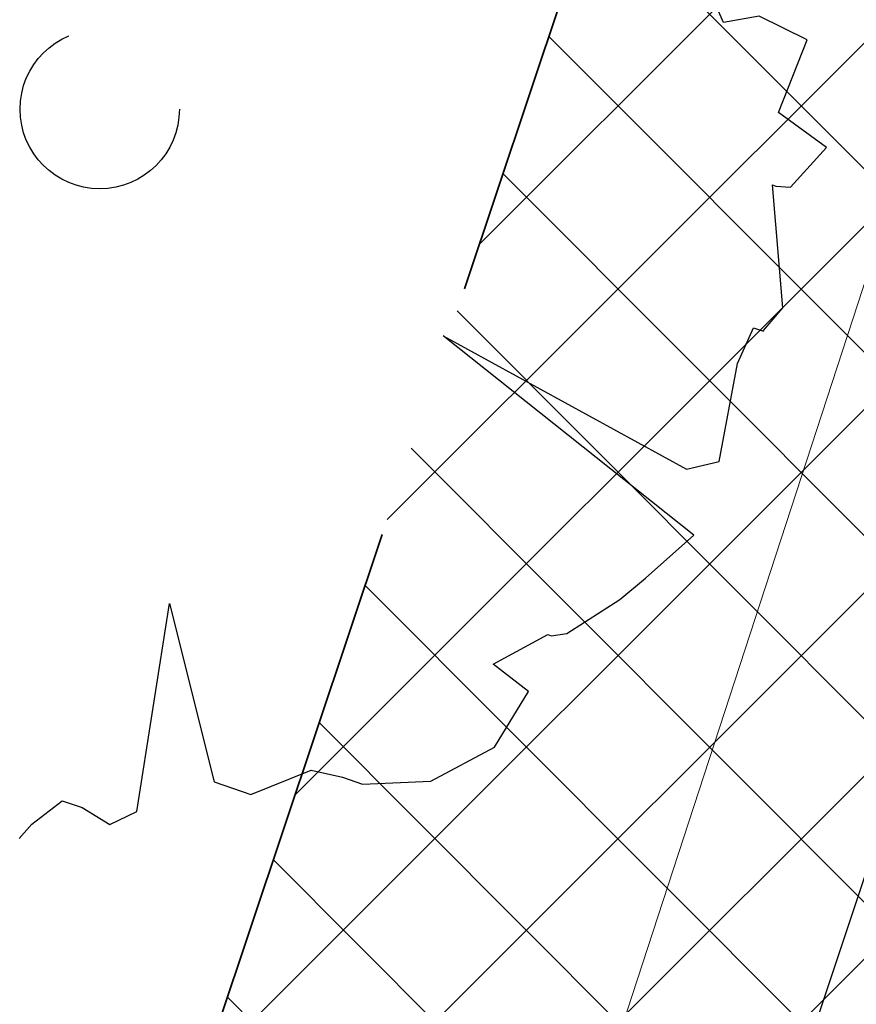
# Model space of a CAD drawing. Header units: metres. Extents: x 6599773 to 13199707, y 5688499 to 11377233.
# Tile 105 of 256: x 6599931.84 to 6599933.45, y 5688823.82 to 5688825.72. Entities that reach past the tile are written whole.
import ezdxf

# ---------------------------------------------------------------- set-up
doc = ezdxf.new("R2010")
doc.units = ezdxf.units.M
doc.header["$MEASUREMENT"] = 0
for name, pattern in [('1', [0]), ('BUG', [1.5, 1, -0.5]), ('GUK', [2, 1.5, -0.5])]:
    doc.linetypes.add(name, pattern=pattern)
for name, color, linetype, lineweight in [('_kolor chodnik', 50, '1', 0), ('_kolor zjazdy kostka', 7, '1', 0), ('_kolor ścieżka', 10, '1', 0), ('_nasadzenia', 72, 'BUG', 30), ('_obrzeze', 10, 'BUG', 35), ('AS__Nowe_granice', 140, 'CONTINUOUS', 30), ('Kontury', 90, 'GUK', 5), ('OTK_L_5', 7, 'CONTINUOUS', 5), ('OTZ_L_1', 7, 'CONTINUOUS', 5)]:
    doc.layers.add(name, color=color, linetype=linetype, lineweight=lineweight)
doc.layers.add('_kolor jezdnia', color=7, linetype='1', lineweight=0, true_color=0x00dbdb)
doc.layers.add('_kolor pobocze', color=7, linetype='1', lineweight=0, true_color=0xff66ff)
doc.layers.add('RS-drzewa projektowane', color=7, linetype='CONTINUOUS')
pattern_1 = [(45, (0, 0), (-0.1767766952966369, 0.1767766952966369), []), (135, (0, 0), (-0.1767766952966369, -0.1767766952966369), [])]

# ---------------------------------------------------------------- blocks, each defined once
blk = doc.blocks.new('d2')
at = {"layer": '_nasadzenia'}
for p, q in [((-293017.5240193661, 28214.64558719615), (-293017.5911168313, 28214.7988722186)), ((-293017.4198706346, 28214.66431921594), (-293017.5240193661, 28214.64558719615)), ((-293017.2806340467, 28214.59501953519), (-293017.4198706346, 28214.66431921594)), ((-293017.3634804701, 28214.38433277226), (-293017.2806340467, 28214.59501953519)), ((-293017.2244893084, 28214.28252699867), (-293017.3634804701, 28214.38433277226)), ((-293017.3293743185, 28214.16627670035), (-293017.2244893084, 28214.28252699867)), ((-293017.3515251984, 28213.81535557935), (-293017.3813259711, 28214.17316373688)), ((-293017.3813259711, 28214.17316373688), (-293017.3716003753, 28214.16984078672)), ((-293017.3716003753, 28214.16984078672), (-293017.3293743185, 28214.16627670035)), ((-293017.4071456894, 28213.74987151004), (-293017.3515251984, 28213.81535557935)), ((-293017.4827541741, 28213.65378966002), (-293017.4364681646, 28213.75747156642)), ((-293017.4364681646, 28213.75747156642), (-293017.4072913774, 28213.74750271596)), ((-293018.340181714, 28213.73353405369), (-293017.6313377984, 28213.34606689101)), ((-293017.6100354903, 28213.15411214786), (-293018.340181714, 28213.73353405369)), ((-293017.5369146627, 28213.36812186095), (-293017.4827541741, 28213.65378966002)), ((-293017.6313377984, 28213.34606689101), (-293017.5369146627, 28213.36812186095)), ((-293017.7507446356, 28213.02837527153), (-293017.6100354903, 28213.15411214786)), ((-293017.8259620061, 28212.96716830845), (-293017.7507446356, 28213.02837527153)), ((-293019.2314686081, 28212.35019368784), (-293019.1358041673, 28212.95519975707)), ((-293019.1358041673, 28212.95519975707), (-293019.0065527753, 28212.43629629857)), ((-293017.9794749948, 28212.86753276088), (-293017.8259620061, 28212.96716830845)), ((-293018.1946652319, 28212.7781072), (-293018.0347503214, 28212.86469208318)), ((-293018.0347503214, 28212.86469208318), (-293018.0250247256, 28212.86136913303)), ((-293018.0250247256, 28212.86136913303), (-293017.9794749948, 28212.86753276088)), ((-293018.0912527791, 28212.69932094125), (-293018.1946652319, 28212.7781072)), ((-293018.1899812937, 28212.5375138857), (-293018.0912527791, 28212.69932094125)), ((-293018.3759947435, 28212.43811947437), (-293018.1899812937, 28212.5375138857)), ((-293018.8995712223, 28212.39974384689), (-293018.7235287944, 28212.46995511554)), ((-293018.7235287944, 28212.46995511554), (-293018.6326747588, 28212.4497762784)), ((-293019.0065527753, 28212.43629629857), (-293018.8995712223, 28212.39974384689)), ((-293018.6326747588, 28212.4497762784), (-293018.5743211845, 28212.42983857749)), ((-293018.5743211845, 28212.42983857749), (-293018.3759947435, 28212.43811947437)), ((-293019.5372674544, 28212.31345305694), (-293019.4490008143, 28212.38106478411)), ((-293019.4490008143, 28212.38106478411), (-293019.3906472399, 28212.3611270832)), ((-293019.3906472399, 28212.3611270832), (-293019.3097642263, 28212.31176510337)), ((-293019.3097642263, 28212.31176510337), (-293019.2314686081, 28212.35019368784)), ((-293019.5733370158, 28212.27146038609), (-293019.5372674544, 28212.31345305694))]:
    blk.add_line(p, q, dxfattribs=at)
blk.add_circle((-293019.3393299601, 28214.3936584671), 0.2317757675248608, dxfattribs=at)

msp = doc.modelspace()

# ---------------------------------------------------------------- hatches: boundary and pattern name
at = {"layer": '_kolor chodnik'}
h = msp.add_hatch(dxfattribs=at)
h.set_pattern_fill('ANSI37', color=256, scale=2)
h.set_pattern_definition(pattern_1)
h.paths.add_polyline_path([(6599849.938171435, 5688542.085872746), (6599852.232147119, 5688548.938742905), (6599853.573135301, 5688548.489851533), (6599853.827082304, 5688549.248475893), (6599851.793849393, 5688549.929093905), (6599849.895278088, 5688548.982823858), (6599847.823506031, 5688542.793750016)])
edge = h.paths.add_edge_path()
edge.add_line((6600018.106075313, 5689087.454911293), (6600022.42781917, 5689091.229234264))
edge.add_line((6600022.42781917, 5689091.229234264), (6600020.233254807, 5689093.742094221))
edge.add_line((6600020.233254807, 5689093.742094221), (6600017.159471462, 5689091.057656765))
edge.add_arc((6600023.275194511, 5689085.3851404), 8.341433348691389, 137.1531559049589, 148.8016577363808)
edge.add_line((6600016.140105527, 5689089.706021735), (6600018.106075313, 5689087.454911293))
h.paths.add_polyline_path([(6600038.501784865, 5689187.592294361), (6600037.906968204, 5689187.700586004), (6600037.63829624, 5689186.224843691), (6600038.240083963, 5689186.115282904)])
h.paths.add_polyline_path([(6600069.098302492, 5689360.276020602), (6600068.321239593, 5689360.413462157), (6600068.064048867, 5689358.936495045), (6600068.836639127, 5689358.799546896)])
h.paths.add_polyline_path([(6600082.393785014, 5689362.950258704), (6600082.941124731, 5689366.103121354), (6600081.481377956, 5689366.361351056), (6600080.923159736, 5689363.210828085)])
h.paths.add_polyline_path([(6600074.022236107, 5689388.065861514), (6600072.983907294, 5689388.249860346), (6600072.723374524, 5689386.77253894), (6600073.760538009, 5689386.588865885)])
h.paths.add_polyline_path([(6600105.613104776, 5689486.405659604), (6600106.749499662, 5689489.711933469), (6600105.298891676, 5689490.233346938), (6600104.143487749, 5689486.917306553)], flags=17)
h.paths.add_polyline_path([(6600132.519778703, 5689678.737346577), (6600131.761827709, 5689678.896110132), (6600131.444670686, 5689677.429261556), (6600132.212256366, 5689677.269208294)])
h.paths.add_polyline_path([(6600156.649397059, 5689798.7449027), (6600156.48800471, 5689797.958860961), (6600157.450195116, 5689797.757316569), (6600157.615023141, 5689798.542205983)])
h.paths.add_polyline_path([(6600189.055358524, 5689948.643107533), (6600187.902868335, 5689948.884512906), (6600187.600024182, 5689947.417400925), (6600188.748131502, 5689947.176379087)])
edge = h.paths.add_edge_path()
edge.add_line((6600204.459383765, 5690032.969035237), (6600204.153258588, 5690031.227801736))
edge.add_arc((6600202.328347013, 5690027.299936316), 4.331100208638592, 41.85300125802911, 65.08011549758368, ccw=False)
edge.add_arc((6600032.90393149, 5690051.979071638), 174.020003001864, 352.8070218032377, 353.495463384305)
edge.add_arc((6600202.372679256, 5690027.343587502), 5.999999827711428, 55.12102442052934, 69.64815978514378)
edge = h.paths.add_edge_path()
edge.add_line((6600205.046027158, 5690040.265402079), (6600204.972740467, 5690038.483452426))
edge.add_arc((6600203.986269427, 5690044.401803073), 5.999999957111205, 279.4630688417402, 294.9140560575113)
edge.add_line((6600206.513819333, 5690038.960158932), (6600206.607027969, 5690041.030672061))
edge.add_arc((6600203.986269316, 5690044.401803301), 4.270000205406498, 284.3702444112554, 307.86193139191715, ccw=False)
edge = h.paths.add_edge_path()
edge.add_arc((6600203.547470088, 5690044.558759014), 6.446878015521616, 324.4350091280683, 356.2013368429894, ccw=False)
edge.add_arc((6600203.986269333, 5690044.401803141), 6.00000007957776, 323.2169970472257, 357.4193489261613)
h.paths.add_polyline_path([(6600208.910055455, 5690121.713696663), (6600208.146285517, 5690121.748120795), (6600207.125602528, 5690121.794124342), (6600209.971605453, 5690121.665851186)])
edge = h.paths.add_edge_path()
edge.add_line((6600238.769818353, 5690481.648294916), (6600240.338176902, 5690490.873746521))
edge.add_line((6600240.338176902, 5690490.873746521), (6600241.251295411, 5690510.829461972))
edge.add_line((6600241.251295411, 5690510.829461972), (6600239.524022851, 5690510.928942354))
edge.add_line((6600239.524022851, 5690510.928942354), (6600238.633343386, 5690491.167757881))
edge.add_line((6600238.633343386, 5690491.167757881), (6600234.579716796, 5690467.661262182))
edge.add_line((6600234.579716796, 5690467.661262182), (6600234.449796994, 5690464.966873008))
edge.add_arc((6600242.443669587, 5690464.607462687), 8.00194818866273, 177.4256738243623, 268.2543056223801)
edge.add_line((6600242.199903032, 5690456.609228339), (6600242.216657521, 5690457.359274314))
edge.add_line((6600242.216657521, 5690457.359274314), (6600242.305257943, 5690458.836738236))
edge.add_arc((6600242.444504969, 5690464.607952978), 5.772894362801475, 177.0298084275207, 268.6178439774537, ccw=False)
edge.add_line((6600236.679365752, 5690464.907083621), (6600236.951876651, 5690470.95443634))
edge.add_line((6600236.951876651, 5690470.95443634), (6600238.150786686, 5690478.210832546))
edge.add_line((6600238.150786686, 5690478.210832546), (6600238.769818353, 5690481.648294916))
h.paths.add_polyline_path([(6600238.769818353, 5690481.648294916), (6600238.150786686, 5690478.210832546), (6600239.670056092, 5690477.930590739), (6600240.266710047, 5690481.376366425)], flags=17)
edge = h.paths.add_edge_path()
edge.add_line((6600223.366500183, 5690460.339976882), (6600223.276803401, 5690457.948865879))
edge.add_arc((6600221.105749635, 5690465.64864014), 7.999999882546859, 285.7465040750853, 299.8464885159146)
edge.add_line((6600225.08717264, 5690458.709744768), (6600225.240084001, 5690461.623695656))
edge.add_arc((6600221.105749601, 5690465.648640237), 5.769999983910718, 293.06724420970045, 315.7681070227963, ccw=False)
edge = h.paths.add_edge_path()
edge.add_arc((6600220.025145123, 5690444.676291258), 5.77000016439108, 37.996647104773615, 59.94382588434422, ccw=False)
edge.add_line((6600224.572175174, 5690448.22839199), (6600224.817793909, 5690451.081798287))
edge.add_arc((6600220.025145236, 5690444.676291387), 7.999999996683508, 53.19588653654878, 68.15166733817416)
edge.add_line((6600223.00235276, 5690452.101669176), (6600222.91504296, 5690449.670427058))
edge = h.paths.add_edge_path()
edge.add_arc((6600221.105749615, 5690465.648640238), 7.999999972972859, 328.0222308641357, 357.0132597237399)
edge.add_line((6600229.094882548, 5690465.23180147), (6600229.218816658, 5690467.593604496))
edge.add_line((6600229.218816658, 5690467.593604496), (6600228.218919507, 5690467.645774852))
edge.add_line((6600228.218919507, 5690467.645774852), (6600227.891778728, 5690461.411918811))
h.paths.add_polyline_path([(6600200.980142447, 5690012.236744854), (6600202.31727834, 5690011.956662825), (6600202.522293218, 5690012.935421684), (6600201.182321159, 5690013.216097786)])
h.paths.add_polyline_path([(6600196.457878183, 5689983.98337835), (6600195.202332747, 5689984.246370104), (6600194.899091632, 5689982.777335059), (6600196.150355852, 5689982.515240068)])
edge = h.paths.add_edge_path()
edge.add_line((6600112.305909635, 5689517.99101877), (6600112.691041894, 5689519.807934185))
edge.add_line((6600112.691041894, 5689519.807934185), (6600113.245521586, 5689522.423769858))
edge.add_line((6600113.245521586, 5689522.423769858), (6600111.553124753, 5689522.782507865))
edge.add_line((6600111.553124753, 5689522.782507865), (6600107.405864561, 5689503.217226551))
edge.add_line((6600107.405864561, 5689503.217226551), (6600099.494506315, 5689480.361667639))
edge.add_line((6600099.494506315, 5689480.361667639), (6600099.182814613, 5689478.891218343))
edge.add_arc((6600107.008997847, 5689477.232359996), 8.000059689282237, 168.0325629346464, 257.7529108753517)
edge.add_line((6600105.311960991, 5689469.414366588), (6600105.784990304, 5689471.593619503))
edge.add_arc((6600107.008927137, 5689477.232314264), 5.769999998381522, 168.0321375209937, 257.7533362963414, ccw=False)
edge.add_line((6600101.364343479, 5689478.42879883), (6600101.647245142, 5689479.76342708))
edge.add_line((6600101.647245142, 5689479.76342708), (6600104.143487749, 5689486.917306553))
edge.add_line((6600104.143487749, 5689486.917306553), (6600105.298891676, 5689490.233346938))
edge.add_line((6600105.298891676, 5689490.233346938), (6600108.240043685, 5689498.809726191))
edge.add_line((6600108.240043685, 5689498.809726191), (6600112.305909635, 5689517.99101877))
h.paths.add_polyline_path([(6600136.009573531, 5689645.499114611), (6600138.333647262, 5689645.012304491), (6600138.661671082, 5689646.578318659), (6600134.869459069, 5689647.372651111)])
at = {"layer": '_kolor jezdnia'}
h = msp.add_hatch(dxfattribs=at)
h.set_pattern_fill('ANSI37', color=256, scale=2.2)
h.set_pattern_definition([(311.9999999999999, (0, 0), (0.2043648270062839, 0.1840109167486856), []), (41.99999999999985, (0, 0), (-0.1840109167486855, 0.2043648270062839), [])])
edge = h.paths.add_edge_path()
edge.add_line((6599833.066047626, 5688539.933393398), (6599850.649511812, 5688527.983462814))
edge.add_arc((6599857.337592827, 5688536.653968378), 10.95025544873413, 169.5012687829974, 232.3548431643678, ccw=False)
edge.add_arc((6599858.085851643, 5688536.618142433), 11.69295282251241, 162.2507788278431, 169.9967502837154, ccw=False)
edge.add_line((6599846.949484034, 5688540.182754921), (6599847.823506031, 5688542.793750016))
edge.add_line((6599847.823506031, 5688542.793750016), (6599849.895278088, 5688548.982823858))
edge.add_line((6599849.895278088, 5688548.982823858), (6599852.434748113, 5688556.56906746))
edge.add_line((6599852.434748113, 5688556.56906746), (6599928.48625871, 5688783.760284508))
edge.add_line((6599928.48625871, 5688783.760284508), (6599931.025728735, 5688791.34652811))
edge.add_line((6599931.025728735, 5688791.34652811), (6599996.657773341, 5688987.411326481))
edge.add_line((6599996.657773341, 5688987.411326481), (6599999.197243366, 5688994.997570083))
edge.add_line((6599999.197243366, 5688994.997570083), (6600021.930100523, 5689062.908193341))
edge.add_line((6600021.930100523, 5689062.908193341), (6600017.620224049, 5689067.371531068))
edge.add_line((6600017.620224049, 5689067.371531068), (6600016.714558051, 5689064.654078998))
edge.add_line((6600016.714558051, 5689064.654078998), (6600012.423620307, 5689051.835617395))
edge.add_line((6600012.423620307, 5689051.835617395), (6600009.884150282, 5689044.249373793))
edge.add_line((6600009.884150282, 5689044.249373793), (6599977.53516164, 5688947.612159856))
edge.add_line((6599977.53516164, 5688947.612159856), (6599974.995691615, 5688940.025916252))
edge.add_line((6599974.995691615, 5688940.025916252), (6599942.096912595, 5688841.746295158))
edge.add_line((6599942.096912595, 5688841.746295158), (6599939.557442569, 5688834.160051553))
edge.add_line((6599939.557442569, 5688834.160051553), (6599882.679288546, 5688664.246042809))
edge.add_line((6599882.679288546, 5688664.246042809), (6599880.139818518, 5688656.659799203))
edge.add_line((6599880.139818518, 5688656.659799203), (6599852.464543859, 5688573.984527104))
edge.add_line((6599852.464543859, 5688573.984527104), (6599842.470137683, 5688544.127903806))
edge.add_arc((6599835.706422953, 5688546.652910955), 7.219660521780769, 248.54809133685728, 339.52856074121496, ccw=False)
h.paths.add_polyline_path([(6600044.653202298, 5689172.271628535), (6600046.276244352, 5689181.431901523), (6600047.759199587, 5689189.801539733), (6600051.0603021, 5689208.432603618), (6600052.368792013, 5689215.817578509), (6600054.808584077, 5689229.587499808), (6600056.11707399, 5689236.972474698), (6600057.346666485, 5689243.912161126), (6600058.655146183, 5689251.297078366), (6600058.831439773, 5689252.292060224), (6600060.098987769, 5689259.445963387), (6600060.139929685, 5689259.677035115), (6600061.407468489, 5689266.830886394), (6600072.329030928, 5689328.470998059), (6600073.637511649, 5689335.855921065), (6600077.337304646, 5689356.73715072), (6600078.820259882, 5689365.106788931), (6600081.142794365, 5689378.214921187), (6600082.53851694, 5689386.092227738), (6600095.187867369, 5689457.483787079), (6600091.082877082, 5689465.8405575), (6600089.043088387, 5689454.328211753), (6600087.870641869, 5689447.711051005), (6600087.560133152, 5689445.958573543), (6600086.562151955, 5689440.326076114), (6600082.433200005, 5689417.022719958), (6600080.95024477, 5689408.65308175), (6600077.202698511, 5689387.502337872), (6600075.719743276, 5689379.132699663), (6600073.469199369, 5689366.430874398), (6600071.986244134, 5689358.061236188), (6600069.986864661, 5689346.776955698), (6600068.591142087, 5689338.899649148), (6600065.559290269, 5689321.78820693), (6600064.163567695, 5689313.91090038), (6600059.719426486, 5689288.828650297), (6600058.323703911, 5689280.951343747), (6600057.563846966, 5689276.662793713), (6600056.168124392, 5689268.785487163), (6600054.804920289, 5689261.091711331), (6600053.409197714, 5689253.214404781), (6600053.264817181, 5689252.399536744), (6600051.869094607, 5689244.522230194), (6600051.183555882, 5689240.653124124), (6600049.787833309, 5689232.775817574), (6600046.593849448, 5689214.749319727), (6600045.198126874, 5689206.872013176), (6600044.41754409, 5689202.466488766), (6600042.934588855, 5689194.096850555), (6600036.429952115, 5689157.38538759), (6600034.94699688, 5689149.01574938), (6600030.579776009, 5689124.367629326), (6600027.529365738, 5689107.151445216), (6600024.895072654, 5689094.014582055), (6600030.583685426, 5689094.264316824), (6600032.945013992, 5689106.191885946), (6600043.170247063, 5689163.901990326)])
edge = h.paths.add_edge_path()
edge.add_line((6600111.106812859, 5689535.144351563), (6600111.256844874, 5689535.85214863))
edge.add_line((6600111.256844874, 5689535.85214863), (6600112.915748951, 5689543.678261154))
edge.add_line((6600112.915748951, 5689543.678261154), (6600117.304772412, 5689564.384094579))
edge.add_line((6600117.304772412, 5689564.384094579), (6600119.067357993, 5689572.699339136))
edge.add_line((6600119.067357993, 5689572.699339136), (6600120.087667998, 5689577.512794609))
edge.add_line((6600120.087667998, 5689577.512794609), (6600121.64289057, 5689584.849775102))
edge.add_line((6600121.64289057, 5689584.849775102), (6600128.436769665, 5689616.900852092))
edge.add_line((6600128.436769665, 5689616.900852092), (6600129.991992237, 5689624.237832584))
edge.add_line((6600129.991992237, 5689624.237832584), (6600132.660554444, 5689636.827148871))
edge.add_line((6600132.660554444, 5689636.827148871), (6600133.208838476, 5689639.444704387))
edge.add_line((6600133.208838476, 5689639.444704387), (6600134.848957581, 5689647.274775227))
edge.add_line((6600134.848957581, 5689647.274775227), (6600138.97649476, 5689666.979995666))
edge.add_line((6600138.97649476, 5689666.979995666), (6600140.51410642, 5689674.320687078))
edge.add_line((6600140.51410642, 5689674.320687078), (6600145.209128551, 5689696.735129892))
edge.add_line((6600145.209128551, 5689696.735129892), (6600146.746740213, 5689704.075821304))
edge.add_line((6600146.746740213, 5689704.075821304), (6600151.462308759, 5689726.588354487))
edge.add_line((6600151.462308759, 5689726.588354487), (6600152.999920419, 5689733.929045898))
edge.add_line((6600152.999920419, 5689733.929045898), (6600155.244070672, 5689744.642813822))
edge.add_line((6600155.244070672, 5689744.642813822), (6600156.781682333, 5689751.983505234))
edge.add_line((6600156.781682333, 5689751.983505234), (6600161.635515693, 5689775.156126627))
edge.add_line((6600161.635515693, 5689775.156126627), (6600163.378142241, 5689783.475576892))
edge.add_line((6600163.378142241, 5689783.475576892), (6600163.850769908, 5689785.731942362))
edge.add_line((6600163.850769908, 5689785.731942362), (6600167.028500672, 5689800.90270461))
edge.add_line((6600167.028500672, 5689800.90270461), (6600179.490888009, 5689860.399222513))
edge.add_line((6600179.490888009, 5689860.399222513), (6600181.233514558, 5689868.718672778))
edge.add_line((6600181.233514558, 5689868.718672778), (6600181.84713393, 5689871.648144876))
edge.add_line((6600181.84713393, 5689871.648144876), (6600183.38474559, 5689878.988836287))
edge.add_line((6600183.38474559, 5689878.988836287), (6600184.935818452, 5689886.393792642))
edge.add_line((6600184.935818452, 5689886.393792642), (6600186.575937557, 5689894.223863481))
edge.add_line((6600186.575937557, 5689894.223863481), (6600194.051338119, 5689929.912074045))
edge.add_line((6600194.051338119, 5689929.912074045), (6600195.691457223, 5689937.742144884))
edge.add_line((6600195.691457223, 5689937.742144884), (6600202.915799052, 5689972.231779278))
edge.add_line((6600202.915799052, 5689972.231779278), (6600204.555918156, 5689980.061850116))
edge.add_line((6600204.555918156, 5689980.061850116), (6600206.062781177, 5689987.255744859))
edge.add_line((6600206.062781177, 5689987.255744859), (6600207.702900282, 5689995.085815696))
edge.add_line((6600207.702900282, 5689995.085815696), (6600210.232559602, 5690007.162628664))
edge.add_line((6600210.232559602, 5690007.162628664), (6600211.694938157, 5690014.144150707))
edge.add_arc((6600028.177652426, 5690052.584442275), 187.5000004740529, 348.1696294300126, 357.4195276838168)
edge.add_line((6600215.487522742, 5690044.142720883), (6600208.310270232, 5690026.480446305))
edge.add_arc((6600032.903933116, 5690051.97907145), 177.2500013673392, 348.1696294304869, 351.7289130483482, ccw=False)
edge.add_line((6600206.38894146, 5690015.640182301), (6600205.966941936, 5690013.625519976))
edge.add_line((6600205.966941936, 5690013.625519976), (6600204.326822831, 5690005.795449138))
edge.add_line((6600204.326822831, 5690005.795449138), (6600197.076961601, 5689971.183982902))
edge.add_line((6600197.076961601, 5689971.183982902), (6600195.334335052, 5689962.864532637))
edge.add_line((6600195.334335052, 5689962.864532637), (6600193.44722506, 5689953.855305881))
edge.add_line((6600193.44722506, 5689953.855305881), (6600191.909227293, 5689946.512771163))
edge.add_line((6600191.909227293, 5689946.512771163), (6600185.49684423, 5689915.899498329))
edge.add_line((6600185.49684423, 5689915.899498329), (6600183.856521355, 5689908.068454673))
edge.add_line((6600183.856521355, 5689908.068454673), (6600182.066605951, 5689899.523243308))
edge.add_line((6600182.066605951, 5689899.523243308), (6600180.32407057, 5689891.204228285))
edge.add_line((6600180.32407057, 5689891.204228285), (6600174.320344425, 5689862.541919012))
edge.add_line((6600174.320344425, 5689862.541919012), (6600172.577809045, 5689854.222903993))
edge.add_line((6600172.577809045, 5689854.222903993), (6600163.663810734, 5689811.666703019))
edge.add_line((6600163.663810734, 5689811.666703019), (6600162.023782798, 5689803.837067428))
edge.add_line((6600162.023782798, 5689803.837067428), (6600160.924220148, 5689798.587659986))
edge.add_line((6600160.924220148, 5689798.587659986), (6600159.279208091, 5689790.734229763))
edge.add_line((6600159.279208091, 5689790.734229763), (6600157.107250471, 5689780.365115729))
edge.add_line((6600157.107250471, 5689780.365115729), (6600155.462238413, 5689772.511685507))
edge.add_line((6600155.462238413, 5689772.511685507), (6600153.380318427, 5689762.572418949))
edge.add_line((6600153.380318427, 5689762.572418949), (6600151.735124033, 5689754.718118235))
edge.add_line((6600151.735124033, 5689754.718118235), (6600148.586504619, 5689739.686336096))
edge.add_line((6600148.586504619, 5689739.686336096), (6600146.885007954, 5689731.563243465))
edge.add_line((6600146.885007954, 5689731.563243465), (6600141.75088822, 5689707.052510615))
edge.add_line((6600141.75088822, 5689707.052510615), (6600140.110896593, 5689699.223048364))
edge.add_line((6600140.110896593, 5689699.223048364), (6600133.483561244, 5689667.583574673))
edge.add_line((6600133.483561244, 5689667.583574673), (6600131.860394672, 5689659.834436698))
edge.add_line((6600131.860394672, 5689659.834436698), (6600131.740984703, 5689659.26436315))
edge.add_line((6600131.740984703, 5689659.26436315), (6600130.117814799, 5689651.515209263))
edge.add_line((6600130.117814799, 5689651.515209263), (6600127.278733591, 5689637.961189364))
edge.add_line((6600127.278733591, 5689637.961189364), (6600126.924568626, 5689636.290366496))
edge.add_line((6600126.924568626, 5689636.290366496), (6600125.166244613, 5689627.995226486))
edge.add_line((6600125.166244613, 5689627.995226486), (6600118.009503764, 5689594.232298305))
edge.add_line((6600118.009503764, 5689594.232298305), (6600116.251179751, 5689585.937158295))
edge.add_line((6600116.251179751, 5689585.937158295), (6600113.665314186, 5689573.737975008))
edge.add_line((6600113.665314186, 5689573.737975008), (6600111.898534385, 5689565.402943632))
edge.add_line((6600111.898534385, 5689565.402943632), (6600104.889982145, 5689532.33911599))
edge.add_line((6600104.889982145, 5689532.33911599), (6600103.226635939, 5689524.492047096))
edge.add_line((6600103.226635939, 5689524.492047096), (6600096.623876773, 5689493.342605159))
edge.add_line((6600096.623876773, 5689493.342605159), (6600094.968986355, 5689485.53542763))
edge.add_line((6600094.968986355, 5689485.53542763), (6600094.300101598, 5689482.379870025))
edge.add_line((6600094.300101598, 5689482.379870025), (6600099.182814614, 5689478.891218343))
edge.add_line((6600099.182814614, 5689478.891218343), (6600099.494506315, 5689480.361667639))
edge.add_line((6600099.494506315, 5689480.361667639), (6600111.106812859, 5689535.144351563))
edge = h.paths.add_edge_path()
edge.add_arc((6600239.213891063, 5690851.4003676), 10.0000000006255, -2.8342403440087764, 76.13703556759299, ccw=False)
edge.add_line((6600249.201658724, 5690850.905901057), (6600249.082723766, 5690848.503524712))
edge.add_line((6600249.082723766, 5690848.503524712), (6600247.016487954, 5690806.767468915))
edge.add_line((6600247.016487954, 5690806.767468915), (6600246.092398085, 5690789.152178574))
edge.add_line((6600246.092398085, 5690789.152178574), (6600233.768116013, 5690572.015170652))
edge.add_line((6600233.768116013, 5690572.015170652), (6600228.959056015, 5690465.29620206))
edge.add_line((6600228.959056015, 5690465.29620206), (6600234.588724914, 5690465.017134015))
edge.add_line((6600234.588724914, 5690465.017134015), (6600239.26254019, 5690571.767576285))
edge.add_line((6600239.26254019, 5690571.767576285), (6600252.505038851, 5690806.400146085))
edge.add_line((6600252.505038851, 5690806.400146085), (6600254.569211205, 5690848.094521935))
edge.add_arc((6600262.559425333, 5690847.6989487), 7.999999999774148, 76.13703557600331, 177.1657596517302, ccw=False)
edge.add_line((6600264.476229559, 5690855.465921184), (6600241.609896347, 5690861.109083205))
edge = h.paths.add_edge_path()
edge.add_line((6600250.031475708, 5690451.625307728), (6600250.231741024, 5690455.772579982))
edge.add_line((6600250.231741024, 5690455.772579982), (6600246.257763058, 5690456.417303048))
edge.add_line((6600246.257763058, 5690456.417303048), (6600242.171761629, 5690456.61060902))
edge.add_arc((6600242.563100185, 5690464.586983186), 7.985968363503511, 176.9123644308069, 267.1911945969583, ccw=False)
edge.add_line((6600234.588724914, 5690465.017134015), (6600228.959056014, 5690465.29620206))
edge.add_arc((6600220.965133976, 5690465.657286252), 8.002072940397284, 267.8289300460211, 357.413716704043, ccw=False)
edge.add_line((6600220.661989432, 5690457.660957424), (6600212.406915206, 5690458.119572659))
edge.add_line((6600212.406915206, 5690458.119572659), (6600208.431872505, 5690457.817501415))
edge.add_line((6600208.431872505, 5690457.817501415), (6600208.233912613, 5690454.548331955))
edge.add_line((6600208.233912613, 5690454.548331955), (6600212.129565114, 5690453.127270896))
edge.add_line((6600212.129565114, 5690453.127270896), (6600218.640548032, 5690452.76554962))
edge.add_line((6600218.640548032, 5690452.76554962), (6600216.486747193, 5690452.885205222))
edge.add_line((6600216.486747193, 5690452.885205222), (6600220.46890539, 5690452.663974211))
edge.add_arc((6600220.025145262, 5690444.676291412), 7.999999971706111, -0.3386579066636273, 86.8201700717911, ccw=False)
edge.add_line((6600228.025005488, 5690444.629006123), (6600227.803602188, 5690439.649256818))
edge.add_line((6600227.803602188, 5690439.649256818), (6600226.885525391, 5690435.936828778))
edge.add_line((6600226.885525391, 5690435.936828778), (6600225.534849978, 5690405.967249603))
edge.add_line((6600225.534849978, 5690405.967249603), (6600226.115199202, 5690402.187514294))
edge.add_line((6600226.115199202, 5690402.187514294), (6600213.445139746, 5690121.008786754))
edge.add_line((6600213.445139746, 5690121.008786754), (6600213.352800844, 5690118.960058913))
edge.add_line((6600213.352800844, 5690118.960058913), (6600209.980184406, 5690044.131649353))
edge.add_arc((6600203.986269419, 5690044.401803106), 5.999999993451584, 257.4162346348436, 357.41934921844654, ccw=False)
edge.add_line((6600202.679069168, 5690038.545931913), (6600201.589735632, 5690033.666039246))
edge.add_line((6600201.589735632, 5690033.666039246), (6600203.67987942, 5690033.199458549))
edge.add_arc((6600202.372679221, 5690027.343587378), 5.999999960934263, -8.27108729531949, 77.41623506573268, ccw=False)
edge.add_line((6600208.310270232, 5690026.480446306), (6600215.487522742, 5690044.142720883))
edge.add_line((6600215.487522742, 5690044.142720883), (6600216.199687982, 5690059.944661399))
edge.add_line((6600216.199687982, 5690059.944661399), (6600216.537356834, 5690067.437056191))
edge.add_line((6600216.537356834, 5690067.437056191), (6600223.893528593, 5690230.66011469))
edge.add_line((6600223.893528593, 5690230.66011469), (6600224.231197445, 5690238.152509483))
edge.add_line((6600224.231197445, 5690238.152509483), (6600233.507835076, 5690443.987992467))
edge.add_arc((6600241.499722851, 5690443.627812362), 7.999999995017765, 87.29208981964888, 177.4195277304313, ccw=False)
edge.add_line((6600241.877677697, 5690451.618879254), (6600246.021541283, 5690451.422886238))
edge.add_line((6600246.021541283, 5690451.422886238), (6600246.427694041, 5690451.443388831))
edge.add_line((6600246.427694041, 5690451.443388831), (6600246.793970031, 5690451.461878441))
edge.add_line((6600246.793970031, 5690451.461878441), (6600250.031475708, 5690451.625307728))
edge = h.paths.add_edge_path()
edge.add_line((6600007.33756506, 5689086.20374581), (6600006.980466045, 5689080.740822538))
edge.add_line((6600006.980466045, 5689080.740822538), (6600007.229745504, 5689080.720859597))
edge.add_line((6600007.229745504, 5689080.720859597), (6600008.093335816, 5689080.601653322))
edge.add_line((6600008.093335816, 5689080.601653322), (6600008.702681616, 5689080.53831051))
edge.add_arc((6600008.140193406, 5689070.554142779), 9.999999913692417, -18.557800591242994, 86.77547804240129, ccw=False)
edge.add_line((6600017.620224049, 5689067.371531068), (6600021.930100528, 5689062.908193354))
edge.add_arc((6599734.83819726, 5689159.011261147), 302.7499967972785, 341.4922000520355, 343.8640860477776)
edge.add_arc((6600034.895369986, 5689072.315877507), 9.581213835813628, 98.63328270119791, 164.5273290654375, ccw=False)
edge.add_line((6600033.457137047, 5689081.788529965), (6600033.832640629, 5689081.798737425))
edge.add_line((6600033.832640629, 5689081.798737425), (6600034.422462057, 5689082.05700874))
edge.add_line((6600034.422462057, 5689082.05700874), (6600036.833623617, 5689082.139040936))
edge.add_line((6600036.833623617, 5689082.139040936), (6600036.730225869, 5689087.148851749))
edge.add_line((6600036.730225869, 5689087.148851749), (6600036.579860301, 5689087.134303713))
edge.add_arc((6600036.479565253, 5689093.136286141), 6.002820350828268, 169.1687651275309, 270.9573417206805, ccw=False)
edge.add_line((6600030.583685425, 5689094.264316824), (6600024.895072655, 5689094.014582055))
edge.add_arc((6600015.200558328, 5689096.162123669), 9.929528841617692, 271.0943432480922, 347.5094668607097, ccw=False)
edge.add_arc((6600014.909438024, 5689089.646776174), 3.446070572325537, 264.4236009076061, 278.0194998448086, ccw=False)
edge.add_line((6600014.574573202, 5689086.217014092), (6600014.299554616, 5689086.232508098))
edge.add_line((6600014.299554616, 5689086.232508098), (6600010.474232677, 5689086.448019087))
edge.add_line((6600010.474232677, 5689086.448019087), (6600007.33756506, 5689086.20374581))
edge = h.paths.add_edge_path()
edge.add_line((6600105.490725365, 5689463.953528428), (6600106.927559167, 5689464.047234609))
edge.add_line((6600106.927559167, 5689464.047234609), (6600107.835, 5689468.66))
edge.add_line((6600107.835, 5689468.66), (6600105.311960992, 5689469.414366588))
edge.add_arc((6600107.008997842, 5689477.232359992), 8.000059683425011, 168.0325628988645, 257.7529109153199, ccw=False)
edge.add_line((6600099.182814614, 5689478.891218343), (6600094.300101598, 5689482.379870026))
edge.add_arc((6600586.245114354, 5689378.10423892), 502.8750369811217, 168.032376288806, 169.9522165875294)
edge.add_line((6600091.082877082, 5689465.8405575), (6600095.187867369, 5689457.483787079))
edge.add_arc((6600103.06517392, 5689456.088064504), 8.000000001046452, 77.7533362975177, 169.9524553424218, ccw=False)
edge.add_line((6600104.762140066, 5689463.906012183), (6600105.490725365, 5689463.953528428))
at = {"layer": '_kolor pobocze'}
h = msp.add_hatch(dxfattribs=at)
h.set_pattern_fill('ANSI37', color=256, scale=2)
h.set_pattern_definition(pattern_1)
edge = h.paths.add_edge_path()
edge.add_line((6600035.926965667, 5689101.56944285), (6600036.046865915, 5689102.311543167))
edge.add_arc((6600058.171848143, 5689233.778275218), 133.3154772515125, 259.4578941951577, 260.4470163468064, ccw=False)
edge.add_line((6600033.780707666, 5689102.713067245), (6600032.142559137, 5689101.847662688))
edge.add_arc((6599734.838175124, 5689159.011266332), 302.7500195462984, 347.6801154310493, 349.11639019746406, ccw=False)
edge.add_arc((6600036.478170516, 5689093.133441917), 6.000000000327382, 167.68011541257, 271.5571101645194)
edge.add_line((6600036.64121064, 5689087.1356575), (6600036.730491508, 5689087.137804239))
edge.add_line((6600036.730491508, 5689087.137804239), (6600036.71246321, 5689087.887583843))
edge.add_line((6600036.71246321, 5689087.887583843), (6600036.559840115, 5689087.884077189))
edge.add_arc((6600036.482532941, 5689093.14290691), 5.259397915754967, 170.6455005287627, 270.84221319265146, ccw=False)
edge.add_arc((6600545.796425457, 5688991.216220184), 524.6691769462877, 167.9170060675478, 168.7028219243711, ccw=False)
edge.add_line((6600032.751078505, 5689101.044345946), (6600034.011432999, 5689101.917298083))
edge.add_line((6600034.011432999, 5689101.917298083), (6600035.926965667, 5689101.56944285))
edge = h.paths.add_edge_path()
edge.add_line((6600002.828843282, 5688994.032881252), (6600003.066918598, 5688994.744091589))
edge.add_line((6600003.066918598, 5688994.744091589), (6600001.227880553, 5688995.359703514))
edge.add_line((6600001.227880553, 5688995.359703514), (6600000.55876659, 5688996.702196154))
edge.add_line((6600000.55876659, 5688996.702196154), (6600022.641310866, 5689062.67011804))
edge.add_arc((6599734.83819395, 5689159.011262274), 303.5000002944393, 341.4922000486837, 343.8640860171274)
edge.add_arc((6600035.267451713, 5689072.092773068), 9.250000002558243, 91.55711016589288, 163.8640860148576, ccw=False)
edge.add_line((6600035.016098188, 5689081.339357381), (6600036.868703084, 5689081.389717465))
edge.add_line((6600036.868703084, 5689081.389717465), (6600036.850674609, 5689082.139504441))
edge.add_line((6600036.850674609, 5689082.139504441), (6600034.995718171, 5689082.089080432))
edge.add_arc((6600035.267451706, 5689072.092773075), 9.999999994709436, 91.55711014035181, 163.8640860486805)
edge.add_arc((6599734.838192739, 5689159.011262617), 302.7500015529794, 341.4922000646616, 343.8640860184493, ccw=False)
edge.add_line((6600021.930100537, 5689062.908193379), (6599999.748942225, 5688996.6456785))
edge.add_line((6599999.748942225, 5688996.6456785), (6600000.695212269, 5688994.747107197))
edge.add_line((6600000.695212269, 5688994.747107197), (6600002.828843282, 5688994.032881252))
h.paths.add_polyline_path([(6599971.7492186, 5688907.297112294), (6599971.084233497, 5688908.631320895), (6599997.822068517, 5688988.526766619), (6599999.164561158, 5688989.195880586), (6600001.003599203, 5688988.580268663), (6600001.241674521, 5688989.291479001), (6599999.108043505, 5688990.005704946), (6599997.2094722, 5688989.059434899), (6599970.270280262, 5688908.583087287), (6599971.216550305, 5688906.684515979), (6599973.350181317, 5688905.970290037), (6599973.588256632, 5688906.681500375)])
h.paths.add_polyline_path([(6599932.504667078, 5688790.060553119), (6599931.835553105, 5688791.403045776), (6599968.343406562, 5688900.4641754), (6599969.685899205, 5688901.133289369), (6599971.524937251, 5688900.517677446), (6599971.763012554, 5688901.228887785), (6599969.629381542, 5688901.94311373), (6599967.730810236, 5688900.996843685), (6599931.025728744, 5688791.34652811), (6599931.971998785, 5688789.447956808), (6599933.988392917, 5688788.772975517), (6599934.226774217, 5688789.484136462)])
at = {"layer": '_kolor zjazdy kostka'}
h = msp.add_hatch(dxfattribs=at)
h.set_pattern_fill('ANSI37', color=256, scale=2)
h.set_pattern_definition(pattern_1)
h.paths.add_polyline_path([(6600244.137440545, 5690813.934732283), (6600242.369522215, 5690814.022127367), (6600242.097568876, 5690808.528921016), (6600243.865482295, 5690808.44142671)])
h.paths.add_polyline_path([(6600247.012128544, 5690806.679412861), (6600247.44273645, 5690815.377295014), (6600247.393289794, 5690814.378518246), (6600247.113277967, 5690808.722537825)])
h.paths.add_polyline_path([(6600242.297085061, 5690788.088808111), (6600240.958726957, 5690788.155683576), (6600240.648818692, 5690782.664569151), (6600241.987258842, 5690782.599147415)])
h.paths.add_polyline_path([(6600245.558275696, 5690780.919298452), (6600246.037231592, 5690789.405686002), (6600244.985820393, 5690788.453468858), (6600244.612601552, 5690781.981345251)])
h.paths.add_polyline_path([(6600241.348405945, 5690723.711515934), (6600242.272017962, 5690722.691689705), (6600242.749709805, 5690731.155680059), (6600241.698138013, 5690730.203317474), (6600241.472690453, 5690726.27550499)])
h.paths.add_polyline_path([(6600225.772794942, 5690394.589141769), (6600224.731429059, 5690393.637598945), (6600224.461246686, 5690387.644646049), (6600225.412923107, 5690386.603142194)])
h.paths.add_polyline_path([(6600223.012390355, 5690333.280720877), (6600223.372595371, 5690341.272607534), (6600222.32835346, 5690340.318436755), (6600222.058239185, 5690334.324941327)])
h.paths.add_polyline_path([(6600215.496388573, 5690166.390602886), (6600215.856593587, 5690174.382489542), (6600214.812834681, 5690173.428760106), (6600214.542018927, 5690167.435062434)])
h.paths.add_polyline_path([(6600212.446537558, 5690121.053392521), (6600213.399499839, 5690120.010473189), (6600213.788744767, 5690128.503024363), (6600212.745135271, 5690127.54943145)])
h.paths.add_polyline_path([(6600209.977420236, 5690121.665589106), (6600210.225142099, 5690127.162117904), (6600207.346107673, 5690127.291879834), (6600207.119593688, 5690121.794395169)])
h.paths.add_polyline_path([(6600207.950178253, 5690070.725854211), (6600204.880846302, 5690070.828947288), (6600204.643784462, 5690065.333808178), (6600207.702521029, 5690065.204598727)])
h.paths.add_polyline_path([(6600200.981479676, 5690012.236464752), (6600199.969248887, 5690007.339980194), (6600201.282587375, 5690007.064882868), (6600202.31726072, 5690011.956666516)])
h.paths.add_polyline_path([(6600193.613960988, 5689970.406358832), (6600192.398010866, 5689970.660657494), (6600191.286205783, 5689965.274578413), (6600192.486379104, 5689965.023185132)])
h.paths.add_polyline_path([(6600189.061271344, 5689948.671423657), (6600189.984133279, 5689953.050774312), (6600188.818902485, 5689953.32186217), (6600187.908781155, 5689948.91282903)])
h.paths.add_polyline_path([(6600180.976201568, 5689915.317449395), (6600179.952861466, 5689910.421322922), (6600181.008474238, 5689910.200199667), (6600182.033843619, 5689915.09540201)])
h.paths.add_polyline_path([(6600176.508279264, 5689893.538690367), (6600177.476023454, 5689893.335973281), (6600178.603605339, 5689898.719146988), (6600177.636002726, 5689898.922290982)])
h.paths.add_polyline_path([(6600179.28182965, 5689859.401159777), (6600180.522246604, 5689860.211927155), (6600181.057490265, 5689860.561775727), (6600183.598022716, 5689860.029600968), (6600184.726606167, 5689865.412570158), (6600182.186324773, 5689865.943033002), (6600181.604764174, 5689866.832779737), (6600181.024456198, 5689867.720610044)])
h.paths.add_polyline_path([(6600160.20081012, 5689810.862606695), (6600159.232772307, 5689811.065842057), (6600158.207991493, 5689806.171529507), (6600159.17573568, 5689805.968812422)])
h.paths.add_polyline_path([(6600156.493917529, 5689797.987177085), (6600155.463416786, 5689793.068691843), (6600156.431160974, 5689792.865974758), (6600157.461419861, 5689797.784520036)])
edge = h.paths.add_edge_path()
edge.add_arc((6600173.111981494, 5689800.679690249), 5.999999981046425, 204.6731153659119, 239.5411154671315, ccw=False)
edge.add_arc((6600173.162096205, 5689800.685330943), 6.047914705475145, 168.3203586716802, 204.5234866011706, ccw=False)
edge.add_line((6600167.239404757, 5689801.909666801), (6600163.65166784, 5689784.781499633))
edge.add_arc((6600169.524220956, 5689783.551410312), 5.999999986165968, 139.2146049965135, 168.1696294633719, ccw=False)
edge.add_arc((6600169.524220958, 5689783.551410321), 5.999999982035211, 96.80962310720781, 139.2146050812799, ccw=False)
edge.add_line((6600168.81279652, 5689789.509083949), (6600170.070461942, 5689795.507731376))
h.paths.add_polyline_path([(6600163.526364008, 5689776.866746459), (6600166.051243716, 5689776.337874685), (6600167.179826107, 5689781.720838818), (6600164.653945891, 5689782.24992016), (6600163.941148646, 5689783.340449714), (6600163.493329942, 5689784.025580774), (6600161.750703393, 5689775.706130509), (6600162.438017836, 5689776.155376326)])
h.paths.add_polyline_path([(6600152.614191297, 5689774.643430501), (6600153.639138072, 5689779.536616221), (6600152.646757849, 5689779.74492896), (6600151.646447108, 5689774.846147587)])
h.paths.add_polyline_path([(6600150.121074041, 5689767.466820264), (6600148.177624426, 5689758.167954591), (6600149.115997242, 5689757.971390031), (6600151.066362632, 5689767.268392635)])
h.paths.add_polyline_path([(6600142.970741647, 5689739.332500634), (6600141.888449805, 5689734.142420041), (6600144.036614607, 5689733.695518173), (6600145.123068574, 5689738.882330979)])
h.paths.add_polyline_path([(6600136.256357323, 5689701.052153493), (6600137.154085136, 5689700.864096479), (6600138.287960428, 5689706.274871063), (6600137.38649247, 5689706.464182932)])
h.paths.add_polyline_path([(6600130.081494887, 5689667.099389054), (6600129.212847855, 5689667.281639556), (6600128.083282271, 5689661.898895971), (6600128.953953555, 5689661.716447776)])
h.paths.add_polyline_path([(6600128.397394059, 5689659.030340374), (6600127.554144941, 5689659.207226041), (6600126.493408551, 5689653.810049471), (6600127.269860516, 5689653.647397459)])
h.paths.add_polyline_path([(6600134.990411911, 5689640.633636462), (6600137.30714639, 5689640.148363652), (6600138.339560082, 5689645.040620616), (6600136.015486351, 5689645.500958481), (6600135.435178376, 5689646.388788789), (6600134.8548704, 5689647.276619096), (6600133.214751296, 5689639.446548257), (6600134.102581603, 5689640.026856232)])
h.paths.add_polyline_path([(6600122.164164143, 5689634.294831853), (6600121.024067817, 5689628.914244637), (6600122.015114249, 5689628.705875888), (6600123.155614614, 5689634.086346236)])
h.paths.add_polyline_path([(6600114.542075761, 5689593.450769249), (6600113.493359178, 5689593.398339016), (6600112.364315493, 5689588.045694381), (6600113.29076438, 5689587.547532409)])
h.paths.add_polyline_path([(6600110.194543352, 5689572.941097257), (6600109.207819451, 5689573.148880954), (6600108.06771793, 5689567.768269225), (6600109.050143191, 5689567.53521504)])
h.paths.add_polyline_path([(6600119.083213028, 5689565.540446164), (6600119.089125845, 5689565.542290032), (6600121.462438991, 5689565.065690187), (6600122.598093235, 5689570.447168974), (6600120.229622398, 5689570.949214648), (6600119.651446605, 5689571.8119627), (6600119.073270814, 5689572.72765526), (6600117.310757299, 5689564.412754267)])
h.paths.add_polyline_path([(6600101.698666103, 5689532.937884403), (6600100.730666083, 5689533.141679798), (6600099.694214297, 5689528.250234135), (6600100.669121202, 5689528.045267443)])
h.paths.add_polyline_path([(6600094.06402112, 5689496.827028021), (6600093.080194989, 5689497.033910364), (6600092.036590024, 5689492.143967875), (6600093.038865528, 5689491.933250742)])
h.paths.add_polyline_path([(6600083.709836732, 5689453.749808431), (6600082.738586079, 5689448.336231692), (6600084.647281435, 5689448.027407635), (6600085.606840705, 5689453.416583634)])
h.paths.add_polyline_path([(6600084.434394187, 5689446.825895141), (6600083.731191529, 5689446.921126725), (6600082.928047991, 5689442.491821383), (6600083.649300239, 5689442.394910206)])
h.paths.add_polyline_path([(6600078.04194071, 5689410.721110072), (6600078.996952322, 5689416.137564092), (6600078.0548333, 5689416.304853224), (6600077.111232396, 5689410.886043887)])
h.paths.add_polyline_path([(6600072.911565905, 5689386.768652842), (6600071.96046622, 5689381.312635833), (6600072.800073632, 5689381.163221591), (6600073.76645083, 5689386.590709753)])
h.paths.add_polyline_path([(6600082.887400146, 5689379.432062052), (6600085.278102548, 5689379.034943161), (6600086.160383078, 5689383.956496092), (6600083.759726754, 5689384.355378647), (6600083.152078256, 5689385.224725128), (6600082.544429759, 5689386.094071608), (6600081.148707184, 5689378.216765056), (6600082.018053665, 5689378.824413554)])
h.paths.add_polyline_path([(6600080.731401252, 5689363.247695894), (6600080.041469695, 5689363.369939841), (6600079.433821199, 5689364.239286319), (6600078.8261727, 5689365.108632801), (6600077.343217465, 5689356.73899459), (6600078.212563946, 5689357.346643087), (6600079.081910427, 5689357.954291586), (6600081.429189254, 5689357.564866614), (6600082.388748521, 5689362.980514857)])
h.paths.add_polyline_path([(6600069.104215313, 5689360.304336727), (6600070.063917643, 5689365.720487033), (6600069.2708267, 5689365.861009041), (6600068.327152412, 5689360.441778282)])
h.paths.add_polyline_path([(6600066.55061698, 5689345.891799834), (6600065.546169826, 5689346.069805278), (6600064.677796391, 5689341.145792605), (6600065.678290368, 5689340.968483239)])
h.paths.add_polyline_path([(6600061.138656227, 5689321.077501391), (6600060.270282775, 5689316.15348863), (6600061.250715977, 5689315.979734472), (6600062.127590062, 5689320.902245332)])
h.paths.add_polyline_path([(6600055.325252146, 5689288.11325564), (6600054.456878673, 5689283.189242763), (6600055.410852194, 5689283.020177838), (6600056.28317863, 5689287.917022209)])
h.paths.add_polyline_path([(6600048.045675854, 5689182.819289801), (6600050.371939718, 5689182.407116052), (6600051.314445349, 5689187.67761207), (6600048.980409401, 5689188.064690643), (6600048.372760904, 5689188.934037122), (6600047.765112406, 5689189.803383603), (6600046.306982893, 5689181.603992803), (6600046.972918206, 5689182.069462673)])
h.paths.add_polyline_path([(6600040.943690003, 5689201.374141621), (6600039.339175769, 5689201.66987967), (6600038.429882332, 5689196.244216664), (6600039.984130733, 5689195.958493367)])
h.paths.add_polyline_path([(6600032.993704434, 5689156.473759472), (6600032.278185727, 5689156.600537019), (6600031.299242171, 5689151.188930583), (6600032.034145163, 5689151.058111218)])
h.paths.add_polyline_path([(6600026.309179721, 5689123.603833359), (6600025.417362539, 5689118.683970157), (6600026.271201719, 5689118.532684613), (6600027.143528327, 5689123.456001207)])
h.paths.add_polyline_path([(6600013.302986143, 5689054.462576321), (6600015.84245617, 5689062.048819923), (6600014.576741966, 5689061.417973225), (6600012.672139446, 5689055.728290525)])
h.paths.add_polyline_path([(6599974.547216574, 5688938.686171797), (6599977.086686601, 5688946.272415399), (6599975.820972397, 5688945.641568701), (6599973.916369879, 5688939.951886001)])
h.paths.add_polyline_path([(6599942.102825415, 5688841.748139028), (6599940.837111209, 5688841.117292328), (6599938.932508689, 5688835.427609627), (6599939.563355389, 5688834.161895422)])
h.paths.add_polyline_path([(6599882.685201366, 5688664.247886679), (6599881.419487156, 5688663.617039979), (6599879.514884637, 5688657.927357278), (6599880.145731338, 5688656.661643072)])
h.paths.add_polyline_path([(6599851.799762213, 5688549.930937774), (6599853.832995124, 5688549.250319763), (6599855.420163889, 5688553.991722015), (6599853.386930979, 5688554.672340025), (6599852.913795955, 5688555.621625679), (6599852.440660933, 5688556.570911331), (6599849.901190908, 5688548.984667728)])
h.paths.add_polyline_path([(6600233.581687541, 5690586.458647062), (6600234.520016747, 5690585.337735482), (6600234.976631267, 5690593.42826699), (6600233.922640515, 5690592.499827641)])
h.paths.add_polyline_path([(6600231.728371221, 5690526.750719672), (6600230.676277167, 5690525.793817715), (6600230.420013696, 5690519.782861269), (6600231.363586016, 5690518.655686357)])
h.paths.add_polyline_path([(6600237.577122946, 5690639.505119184), (6600236.516490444, 5690638.540451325), (6600236.176926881, 5690632.541599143), (6600237.1204992, 5690631.41442423)])
h.paths.add_polyline_path([(6600238.927801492, 5690681.139540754), (6600239.8637879, 5690680.021427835), (6600240.320411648, 5690688.112122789), (6600239.268317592, 5690687.155220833)])
h.paths.add_polyline_path([(6600218.122284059, 5690224.814875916), (6600217.079933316, 5690223.862433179), (6600216.809648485, 5690217.865326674), (6600217.762143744, 5690216.822918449)])
h.paths.add_polyline_path([(6600219.363739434, 5690274.535639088), (6600220.315886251, 5690273.493612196), (6600220.675810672, 5690281.480778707), (6600219.633750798, 5690280.528598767)])
h.paths.add_polyline_path([(6600168.75986753, 5689856.554734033), (6600169.729143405, 5689856.351696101), (6600170.857343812, 5689861.737822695), (6600169.889741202, 5689861.940966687)])
h.paths.add_polyline_path([(6600168.841833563, 5689852.115601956), (6600167.871405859, 5689852.319339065), (6600166.844894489, 5689847.425845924), (6600167.816759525, 5689847.221809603)])
at = {"layer": '_kolor ścieżka'}
h = msp.add_hatch(dxfattribs=at)
h.set_pattern_fill('ANSI37', color=10, scale=2)
h.set_pattern_definition(pattern_1)
edge = h.paths.add_edge_path()
edge.add_line((6599877.145262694, 5688659.244027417), (6599854.614951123, 5688591.938475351))
edge.add_line((6599854.614951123, 5688591.938475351), (6599854.214414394, 5688589.387325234))
edge.add_line((6599854.214414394, 5688589.387325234), (6599839.435327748, 5688545.233719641))
edge.add_arc((6599834.52303551, 5688547.748213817), 5.518450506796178, 246.5150871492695, 332.8930934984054, ccw=False)
edge.add_line((6599832.323891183, 5688542.68688393), (6599836.925902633, 5688539.594394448))
edge.add_arc((6599835.881373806, 5688546.528699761), 7.012533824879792, 278.5661808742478, 339.9794081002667)
edge.add_line((6599842.470137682, 5688544.127903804), (6599857.359687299, 5688588.607952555))
edge.add_line((6599857.359687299, 5688588.607952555), (6599857.303782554, 5688591.591210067))
edge.add_line((6599857.303782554, 5688591.591210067), (6599879.508971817, 5688657.925513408))
edge.add_line((6599879.508971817, 5688657.925513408), (6599879.193548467, 5688658.558370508))
edge.add_line((6599879.193548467, 5688658.558370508), (6599877.145262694, 5688659.244027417))
h.paths.add_polyline_path([(6599879.193548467, 5688658.558370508), (6599879.508971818, 5688657.925513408), (6599881.413574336, 5688663.615196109), (6599880.780717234, 5688663.299772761), (6599878.732431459, 5688663.985429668), (6599877.145262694, 5688659.244027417)])
h.paths.add_polyline_path([(6599938.926595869, 5688835.425765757), (6599938.61117252, 5688836.058622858), (6599936.562886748, 5688836.744279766), (6599878.732431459, 5688663.985429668), (6599880.780717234, 5688663.299772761), (6599881.413574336, 5688663.615196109)])
h.paths.add_polyline_path([(6599974.364844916, 5688941.291630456), (6599974.049421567, 5688941.924487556), (6599972.001135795, 5688942.610144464), (6599936.562886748, 5688836.744279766), (6599938.61117252, 5688836.058622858), (6599938.926595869, 5688835.425765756)])
h.paths.add_polyline_path([(6599974.049421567, 5688941.924487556), (6599974.364844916, 5688941.291630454), (6600009.253303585, 5689045.515087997), (6600008.937880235, 5689046.147945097), (6600006.889594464, 5689046.833602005), (6599972.001135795, 5688942.610144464)])
h.paths.add_polyline_path([(6600008.937880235, 5689046.147945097), (6600009.253303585, 5689045.515087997), (6600011.157906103, 5689051.204770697), (6600010.525049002, 5689050.889347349), (6600008.476763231, 5689051.575004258), (6600006.889594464, 5689046.833602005)])
edge = h.paths.add_edge_path()
edge.add_arc((6599858.085851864, 5688536.618142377), 11.69295304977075, 162.2507788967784, 169.9967501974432)
edge.add_line((6599846.570656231, 5688538.649255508), (6599849.824991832, 5688528.706403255))
edge.add_line((6599849.824991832, 5688528.706403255), (6599853.135519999, 5688528.731057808))
edge.add_line((6599853.135519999, 5688528.731057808), (6599849.868997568, 5688538.728963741))
edge.add_line((6599849.868997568, 5688538.728963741), (6599850.886451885, 5688541.768438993))
edge.add_line((6599850.886451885, 5688541.768438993), (6599849.938171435, 5688542.085872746))
edge.add_line((6599849.938171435, 5688542.085872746), (6599847.823506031, 5688542.793750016))
edge.add_line((6599847.823506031, 5688542.793750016), (6599846.949484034, 5688540.182754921))
edge = h.paths.add_edge_path()
edge.add_arc((6600008.743460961, 5689068.123037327), 7.659999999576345, 341.4922000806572, 372.1491631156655)
edge.add_line((6600016.231900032, 5689069.735141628), (6600014.371922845, 5689078.374983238))
edge.add_arc((6600008.140193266, 5689070.554142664), 10.00000004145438, 51.45178747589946, 78.26461791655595)
edge.add_line((6600010.174112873, 5689080.345116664), (6600010.018184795, 5689077.577393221))
edge.add_arc((6600009.814745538, 5689075.098871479), 2.486856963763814, 14.594442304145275, 85.30763078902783, ccw=False)
edge.add_line((6600012.221360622, 5689075.725498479), (6600013.747330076, 5689068.637167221))
edge.add_line((6600013.747330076, 5689068.637167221), (6600013.596857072, 5689066.921144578))
edge.add_line((6600013.596857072, 5689066.921144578), (6600008.476763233, 5689051.575004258))
edge.add_line((6600008.476763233, 5689051.575004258), (6600010.525049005, 5689050.88934735))
edge.add_line((6600010.525049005, 5689050.88934735), (6600011.157906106, 5689051.204770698))
edge.add_line((6600011.157906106, 5689051.204770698), (6600016.00728921, 5689065.691494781))

# ---------------------------------------------------------------- linework, layer by layer
at = {"layer": '_obrzeze'}
msp.add_line((6600013.484863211, 5689066.53586856), (6599854.614951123, 5688591.938475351), dxfattribs=at)
at = {"layer": 'AS__Nowe_granice'}
msp.add_lwpolyline([(6600019.34, 5689081.95), (6599838.5601, 5688539.0294)], dxfattribs=at)
at = {"layer": 'Kontury', "color": 3, "linetype": '1'}
msp.add_lwpolyline([(6599892.9185, 5688702.2792), (6599942.545, 5688851.3184)], dxfattribs=at)
at = {"layer": 'OTK_L_5', "color": 7}
msp.add_lwpolyline([(6599935.457, 5688831.303), (6599925.59, 5688801.046)], dxfattribs=at)
at = {"layer": 'OTZ_L_1', "color": 7, "linetype": '1'}
msp.add_lwpolyline([(6599935.457, 5688831.303), (6599925.59, 5688801.046)], dxfattribs=at)

# ---------------------------------------------------------------- block references
at = {"layer": 'RS-drzewa projektowane', "xscale": 0.6632819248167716, "yscale": 0.6632819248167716, "zscale": 0.6632819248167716}
msp.add_blockref('d2', (6794286.425166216, 5670111.4479476), dxfattribs=at)

doc.saveas('drawing.dxf')
